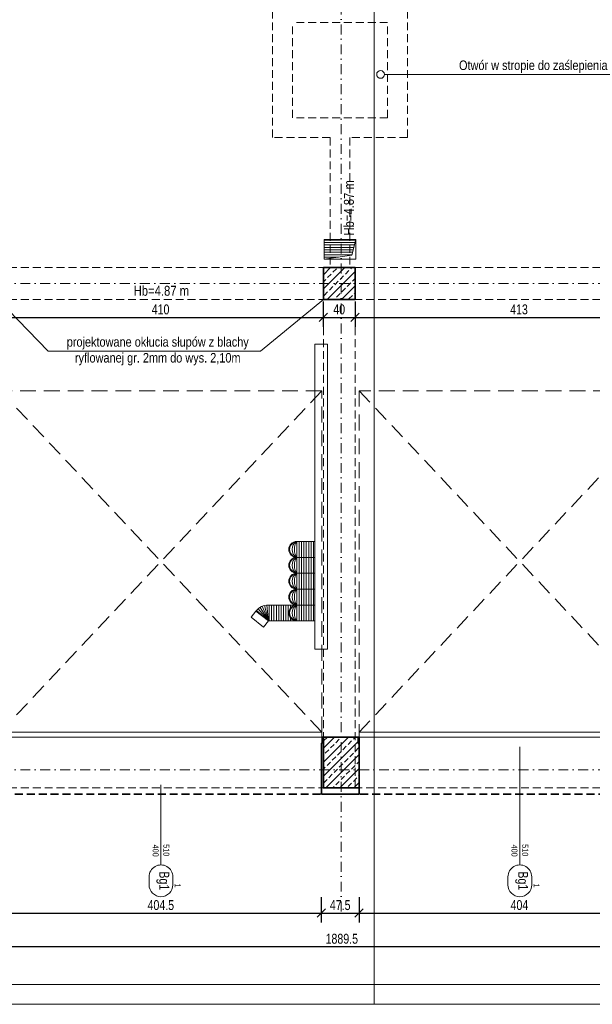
# Model space of a CAD drawing. Header units: millimetres. Extents: x 4946 to 18537, y -10559 to 785.
# Tile 4 of 74: x 6600 to 7321, y -2185 to -945. Entities that reach past the tile are written whole.
import ezdxf
from ezdxf.enums import TextEntityAlignment as Align

# ---------------------------------------------------------------- set-up
doc = ezdxf.new("R2010")
doc.units = ezdxf.units.MM
for name, pattern in [('DASHDOT', [1, 0.5, -0.25, 0, -0.25]), ('DASHED', [0.75, 0.5, -0.25]), ('DASHEDX2', [1.5, 1, -0.5])]:
    doc.linetypes.add(name, pattern=pattern)
doc.layers.add('BA_pom', color=6, linetype='Continuous', lineweight=18, plot=False)
doc.layers.add('PG_POMOCNICZNE', color=6, linetype='Continuous', lineweight=18, plot=False)
for name, color, linetype, lineweight in [('BA_sym', 7, 'Continuous', 18), ('BA_txc', 1, 'Continuous', 18), ('BA_txs', 2, 'Continuous', 18), ('M_Ramki do druku', 7, 'Continuous', 18), ('M_Ramki rysunków', 2, 'Continuous', 18), ('mm_went_opis', 7, 'Continuous', 15), ('PG_BRAMY', 1, 'DASHEDX2', 18), ('PG_KONSTRUKCJA', 5, 'Continuous', 35), ('PG_OSIE', 1, 'DASHDOT', 18), ('PG_PODCIĄGI', 1, 'DASHED', 18), ('PG_SZRAF', 1, 'Continuous', 18), ('PG_WENTYLACJA', 1, 'Continuous', 18), ('PG_WYMIARY', 1, 'Continuous', 18), ('PG_ŚCIANY_SŁUPY', 4, 'Continuous', 35), ('Wyposażenie', 134, 'Continuous', 18)]:
    doc.layers.add(name, color=color, linetype=linetype, lineweight=lineweight)
doc.styles.add('BIKTS', font='bikromsw.shx', dxfattribs={"width": 0.85})
doc.styles.add('BIKWYM', font='BIKROMSW.SHX', dxfattribs={"width": 0.8})
doc.styles.get("Standard").update_dxf_attribs({"font": 'arial.ttf'})
doc.dimstyles.new('BA_KR_50', dxfattribs={"dimscale": 0.5, "dimtxt": 25, "dimasz": 1.666667, "dimexe": 24, "dimexo": 0, "dimgap": 0, "dimtad": 0, "dimdec": 1, "dimrnd": 0.5, "dimzin": 9, "dimdsep": 46, "dimtxsty": 'BIKWYM', "dimblk": 'WYM-KR', "dimcen": 0, "dimdle": 20, "dimclrd": 256, "dimclre": 256, "dimclrt": 7, "dimadec": 0, "dimazin": 0, "dimtfac": 0.033333, "dimtdec": 1, "dimtmove": 0, "dimatfit": 3, "dimldrblk": 'WYM-KR', "dimfxl": 40, "dimfxlon": 1, "dimtvp": 0.8, "dimtolj": 1, "dimarcsym": 0})

# ---------------------------------------------------------------- blocks, each defined once
blk = doc.blocks.new('A$C243F7E6F')
at = {"layer": 'PG_SZRAF'}
h = blk.add_hatch(dxfattribs=at)
h.set_pattern_fill('ANSI33', color=256, scale=2)
h.set_pattern_definition([(45, (-6891.598, -2675.306), (-8.980256, 8.980256), []), (45, (-6882.618, -2675.306), (-8.980256, 8.980256), [6.35, -3.175])])
h.paths.add_polyline_path([(0, 0), (40, 0), (40, -40), (0, -40)])
at = {"layer": 'PG_KONSTRUKCJA'}
blk.add_lwpolyline([(0, 0), (40, 0), (40, -40), (0, -40), (0, 0)], dxfattribs=at)
blk = doc.blocks.new('brama')
at = {"layer": 'PG_BRAMY', "linetype": 'Continuous'}
for p, q in [((4191.2, 391.2), (4596.2, 391.2)), ((4191.2, 391.2), (4191.2, 385.2)), ((4191.2, 385.2), (4596.2, 385.2)), ((4596.2, 391.2), (4596.2, 385.2))]:
    blk.add_line(p, q, dxfattribs=at)
at = {"layer": 'PG_BRAMY', "ltscale": 20}
for p, q in [((4191.2, -44.8), (4596.2, 385.2)), ((4191.2, 385.2), (4596.2, -44.8))]:
    blk.add_line(p, q, dxfattribs=at)
blk.add_lwpolyline([(4191.2, 385.2), (4596.2, 385.2), (4596.2, -44.8), (4191.2, -44.8)], close=True, dxfattribs=at)
blk = doc.blocks.new('symdrz')
blk.add_lwpolyline([(-10, -30, -1), (-10, 30), (10, 30, -1), (10, -30)], format="xyb", close=True)
at = {"style": 'BIKTS', "width": 0.8}
blk.add_attdef('SZERDRZ', text='', height=25, dxfattribs=at).set_placement((77.1, 8.8), align=Align.CENTER)
blk.add_attdef('SYMDRZ', text='', height=25, dxfattribs=at).set_placement((0, 0), align=Align.MIDDLE)
blk.add_attdef('WYSDRZ', text='', height=25, dxfattribs=at).set_placement((77.1, -9.5), align=Align.TOP_CENTER)
blk = doc.blocks.new('A$C558C0175')
at = {"layer": 'PG_SZRAF'}
h = blk.add_hatch(dxfattribs=at)
h.set_pattern_fill('ANSI33', color=256, scale=50)
h.set_pattern_definition([(45, (339.872, -19.246), (-8.83883, 8.83883), []), (45, (348.711, -19.246), (-8.83883, 8.83883), [6.25, -3.125])])
h.paths.add_polyline_path([(-45, 64), (0, 64), (0, 0), (-45, 0)])
at = {"layer": 'PG_KONSTRUKCJA'}
blk.add_lwpolyline([(-45, 64), (0, 64), (0, 0), (-45, 0)], close=True, dxfattribs=at)
blk = doc.blocks.new('WYM-KR')
at = {"linetype": 'ByBlock'}
blk.add_line((11.52, 0), (-11.52, 0), dxfattribs=at)
at = {"color": 7, "linetype": 'ByBlock'}
blk.add_line((6.24, 6.24), (-6.24, -6.24), dxfattribs=at)
blk = doc.blocks.new('*D285')
at = {"layer": 'Defpoints', "color": 0, "transparency": 16777216}
for p in [(6575, -1920.3), (6979.5, -1920.3), (6979.5, -2070)]:
    blk.add_point(p, dxfattribs=at)
at = {"layer": 'PG_WYMIARY', "lineweight": -2, "transparency": 16777216}
for p, q in [((6575, -2050), (6575, -2082)), ((6979.5, -2050), (6979.5, -2082)), ((6575.9, -2070), (6978.7, -2070))]:
    blk.add_line(p, q, dxfattribs=at)
at = {"layer": 'PG_WYMIARY', "lineweight": -2, "transparency": 16777216, "xscale": 0.8333333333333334, "yscale": 0.8333333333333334, "zscale": 0.8333333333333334, "rotation": 180}
blk.add_blockref('WYM-KR', (6575, -2070), dxfattribs=at)
at = {"layer": 'PG_WYMIARY', "lineweight": -2, "transparency": 16777216, "xscale": 0.8333333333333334, "yscale": 0.8333333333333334, "zscale": 0.8333333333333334}
blk.add_blockref('WYM-KR', (6979.5, -2070), dxfattribs=at)
at = {"layer": 'PG_WYMIARY', "color": 7, "transparency": 16777216, "insert": (6777.3, -2060), "char_height": 12.5, "attachment_point": 5, "style": 'BIKWYM'}
blk.add_mtext('\\A1;404.5', dxfattribs=at)
blk = doc.blocks.new('*D286')
at = {"layer": 'Defpoints', "color": 0, "transparency": 16777216}
for p in [(6979.5, -1920.3), (7027, -1920.3), (7027, -2070)]:
    blk.add_point(p, dxfattribs=at)
at = {"layer": 'PG_WYMIARY', "lineweight": -2, "transparency": 16777216}
for p, q in [((6979.5, -2050), (6979.5, -2082)), ((7027, -2050), (7027, -2082)), ((6980.4, -2070), (7026.2, -2070))]:
    blk.add_line(p, q, dxfattribs=at)
at = {"layer": 'PG_WYMIARY', "lineweight": -2, "transparency": 16777216, "xscale": 0.8333333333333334, "yscale": 0.8333333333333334, "zscale": 0.8333333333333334, "rotation": 180}
blk.add_blockref('WYM-KR', (6979.5, -2070), dxfattribs=at)
at = {"layer": 'PG_WYMIARY', "lineweight": -2, "transparency": 16777216, "xscale": 0.8333333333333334, "yscale": 0.8333333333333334, "zscale": 0.8333333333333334}
blk.add_blockref('WYM-KR', (7027, -2070), dxfattribs=at)
at = {"layer": 'PG_WYMIARY', "color": 7, "transparency": 16777216, "insert": (7003.3, -2060), "char_height": 12.5, "attachment_point": 5, "style": 'BIKWYM'}
blk.add_mtext('\\A1;47.5', dxfattribs=at)
blk = doc.blocks.new('*D287')
at = {"layer": 'Defpoints', "color": 0, "transparency": 16777216}
for p in [(7027, -1920.3), (7431, -1920.3), (7431, -2070)]:
    blk.add_point(p, dxfattribs=at)
at = {"layer": 'PG_WYMIARY', "lineweight": -2, "transparency": 16777216}
for p, q in [((7027, -2050), (7027, -2082)), ((7431, -2050), (7431, -2082)), ((7027.9, -2070), (7430.2, -2070))]:
    blk.add_line(p, q, dxfattribs=at)
at = {"layer": 'PG_WYMIARY', "lineweight": -2, "transparency": 16777216, "xscale": 0.8333333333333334, "yscale": 0.8333333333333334, "zscale": 0.8333333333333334, "rotation": 180}
blk.add_blockref('WYM-KR', (7027, -2070), dxfattribs=at)
at = {"layer": 'PG_WYMIARY', "lineweight": -2, "transparency": 16777216, "xscale": 0.8333333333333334, "yscale": 0.8333333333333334, "zscale": 0.8333333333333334}
blk.add_blockref('WYM-KR', (7431, -2070), dxfattribs=at)
at = {"layer": 'PG_WYMIARY', "color": 7, "transparency": 16777216, "insert": (7229, -2060), "char_height": 12.5, "attachment_point": 5, "style": 'BIKWYM'}
blk.add_mtext('\\A1;404', dxfattribs=at)
blk = doc.blocks.new('*D291')
at = {"layer": 'Defpoints', "color": 0, "transparency": 16777216}
for p in [(6060.6, -1920.3), (7950, -1920.3), (6060.6, -2112.4)]:
    blk.add_point(p, dxfattribs=at)
at = {"layer": 'PG_WYMIARY', "lineweight": -2, "transparency": 16777216}
for p, q in [((6060.6, -2092.4), (6060.6, -2124.4)), ((7950, -2092.4), (7950, -2124.4)), ((7949.2, -2112.4), (6061.5, -2112.4))]:
    blk.add_line(p, q, dxfattribs=at)
at = {"layer": 'PG_WYMIARY', "lineweight": -2, "transparency": 16777216, "xscale": 0.8333333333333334, "yscale": 0.8333333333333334, "zscale": 0.8333333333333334, "rotation": 180}
blk.add_blockref('WYM-KR', (6060.6, -2112.4), dxfattribs=at)
at = {"layer": 'PG_WYMIARY', "lineweight": -2, "transparency": 16777216, "xscale": 0.8333333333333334, "yscale": 0.8333333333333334, "zscale": 0.8333333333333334}
blk.add_blockref('WYM-KR', (7950, -2112.4), dxfattribs=at)
at = {"layer": 'PG_WYMIARY', "color": 7, "transparency": 16777216, "insert": (7005.3, -2102.4), "char_height": 12.5, "attachment_point": 5, "style": 'BIKWYM'}
blk.add_mtext('\\A1;1889.5', dxfattribs=at)
blk = doc.blocks.new('*D313')
at = {"layer": 'Defpoints', "color": 0, "transparency": 16777216}
for p in [(6572, -1297.3), (6982, -1297.3), (6982, -1320)]:
    blk.add_point(p, dxfattribs=at)
at = {"layer": 'PG_WYMIARY', "lineweight": -2, "transparency": 16777216}
for p, q in [((6572, -1300), (6572, -1332)), ((6982, -1300), (6982, -1332)), ((6572.9, -1320), (6981.2, -1320))]:
    blk.add_line(p, q, dxfattribs=at)
at = {"layer": 'PG_WYMIARY', "lineweight": -2, "transparency": 16777216, "xscale": 0.8333333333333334, "yscale": 0.8333333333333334, "zscale": 0.8333333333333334, "rotation": 180}
blk.add_blockref('WYM-KR', (6572, -1320), dxfattribs=at)
at = {"layer": 'PG_WYMIARY', "lineweight": -2, "transparency": 16777216, "xscale": 0.8333333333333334, "yscale": 0.8333333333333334, "zscale": 0.8333333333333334}
blk.add_blockref('WYM-KR', (6982, -1320), dxfattribs=at)
at = {"layer": 'PG_WYMIARY', "color": 7, "transparency": 16777216, "insert": (6777, -1310), "char_height": 12.5, "attachment_point": 5, "style": 'BIKWYM'}
blk.add_mtext('\\A1;410', dxfattribs=at)
blk = doc.blocks.new('*D314')
at = {"layer": 'Defpoints', "color": 0, "transparency": 16777216}
for p in [(6982, -1297.3), (7022, -1297.3), (7022, -1320)]:
    blk.add_point(p, dxfattribs=at)
at = {"layer": 'PG_WYMIARY', "lineweight": -2, "transparency": 16777216}
for p, q in [((6982, -1300), (6982, -1332)), ((7022, -1300), (7022, -1332)), ((6982.9, -1320), (7021.2, -1320))]:
    blk.add_line(p, q, dxfattribs=at)
at = {"layer": 'PG_WYMIARY', "lineweight": -2, "transparency": 16777216, "xscale": 0.8333333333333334, "yscale": 0.8333333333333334, "zscale": 0.8333333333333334, "rotation": 180}
blk.add_blockref('WYM-KR', (6982, -1320), dxfattribs=at)
at = {"layer": 'PG_WYMIARY', "lineweight": -2, "transparency": 16777216, "xscale": 0.8333333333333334, "yscale": 0.8333333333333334, "zscale": 0.8333333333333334}
blk.add_blockref('WYM-KR', (7022, -1320), dxfattribs=at)
at = {"layer": 'PG_WYMIARY', "color": 7, "transparency": 16777216, "insert": (7002, -1310), "char_height": 12.5, "attachment_point": 5, "style": 'BIKWYM'}
blk.add_mtext('\\A1;40', dxfattribs=at)
blk = doc.blocks.new('*D315')
at = {"layer": 'Defpoints', "color": 0, "transparency": 16777216}
for p in [(7022, -1297.3), (7435, -1297.3), (7435, -1320)]:
    blk.add_point(p, dxfattribs=at)
at = {"layer": 'PG_WYMIARY', "lineweight": -2, "transparency": 16777216}
for p, q in [((7022, -1300), (7022, -1332)), ((7435, -1300), (7435, -1332)), ((7022.9, -1320), (7434.2, -1320))]:
    blk.add_line(p, q, dxfattribs=at)
at = {"layer": 'PG_WYMIARY', "lineweight": -2, "transparency": 16777216, "xscale": 0.8333333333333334, "yscale": 0.8333333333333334, "zscale": 0.8333333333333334, "rotation": 180}
blk.add_blockref('WYM-KR', (7022, -1320), dxfattribs=at)
at = {"layer": 'PG_WYMIARY', "lineweight": -2, "transparency": 16777216, "xscale": 0.8333333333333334, "yscale": 0.8333333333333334, "zscale": 0.8333333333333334}
blk.add_blockref('WYM-KR', (7435, -1320), dxfattribs=at)
at = {"layer": 'PG_WYMIARY', "color": 7, "transparency": 16777216, "insert": (7228.5, -1310), "char_height": 12.5, "attachment_point": 5, "style": 'BIKWYM'}
blk.add_mtext('\\A1;413', dxfattribs=at)
blk = doc.blocks.new('*U352')
at = {"layer": 'M_Ramki rysunków'}
blk.add_lwpolyline([(30, 5), (30, 589), (835, 589), (835, 5)], close=True, dxfattribs=at)

msp = doc.modelspace()

# ---------------------------------------------------------------- hatches: boundary and pattern name
at = {"layer": 'PG_WENTYLACJA', "true_color": 0x000000}
h = msp.add_hatch(dxfattribs=at)
h.set_pattern_fill('ANSI31', color=18, scale=0.97, angle=135)
h.paths.add_polyline_path([(7023.05, -1221.81), (6983.05, -1221.81), (6983.05, -1246.81), (7018.05, -1241.81)])

# ---------------------------------------------------------------- linework, layer by layer
at = {"layer": 'BA_sym', "color": 18, "true_color": 0x000000}
for p, q in [((7229.55, -1988.14), (7229.55, -1860.71)), ((6777.55, -1908.31), (6777.55, -2006.81)), ((6777.55, -1908.31), (6777.55, -2009.34)), ((7229.55, -1908.31), (7229.55, -2006.81)), ((7229.55, -1908.31), (7229.55, -2009.34))]:
    msp.add_line(p, q, dxfattribs=at)
at = {"layer": 'Defpoints', "color": 6, "lineweight": 18}
for points in [[(4946.25, -699.84), (7046.25, -699.84), (7046.25, -2184.84), (4946.25, -2184.84)], [(7046.25, -699.84), (9146.25, -699.84), (9146.25, -2184.84), (7046.25, -2184.84)]]:
    msp.add_lwpolyline(points, close=True, dxfattribs=at)
at = {"layer": 'mm_went_opis'}
for p, q in [((7346.95, -1014.13), (7058.95, -1014.13)), ((6903.03, -1362.42), (6635.39, -1362.42))]:
    msp.add_line(p, q, dxfattribs=at)
for points in [[(6572.05, -1297.31), (6635.39, -1362.42)], [(6903.03, -1362.42), (6982.05, -1297.31)]]:
    msp.add_lwpolyline(points, dxfattribs=at)
msp.add_circle((7054.09, -1014.13), 4.86, dxfattribs=at)
at = {"layer": 'PG_OSIE', "color": 18, "ltscale": 25, "true_color": 0x000000}
for points in [[(7004.55, 780.75), (7004.55, -2070.06)], [(5847.38, -1277.31), (8127.62, -1277.31)], [(5847.38, -1889.81), (8127.62, -1889.81)]]:
    msp.add_lwpolyline(points, dxfattribs=at)
at = {"layer": 'PG_PODCIĄGI', "color": 18, "ltscale": 20, "true_color": 0x000000}
for p, q in [((6918.05, -1093.56), (6918.05, -923.56)), ((7088.05, -1093.56), (7088.05, -923.56)), ((7063.05, -948.56), (6943.05, -948.56)), ((6943.05, -1068.56), (6943.05, -948.56)), ((7063.05, -1068.56), (7063.05, -948.56)), ((7063.05, -1068.56), (6943.05, -1068.56)), ((6990.55, -1093.56), (6918.05, -1093.56)), ((6990.55, -1093.56), (6990.55, -1257.56)), ((7088.05, -1093.56), (7015.55, -1093.56)), ((7015.55, -1093.56), (7015.55, -1257.56))]:
    msp.add_line(p, q, dxfattribs=at)
for points in [[(6076.05, -1257.31), (7930.05, -1257.31)], [(6982.05, -1257.31), (6982.05, -1912.31)], [(7022.05, -1257.31), (7022.05, -1912.31)], [(6076.05, -1297.31), (7930.05, -1297.31)], [(6076.05, -1848.31), (7930.05, -1848.31)], [(6076.05, -1912.31), (7930.05, -1912.31)]]:
    msp.add_lwpolyline(points, dxfattribs=at)
at = {"layer": 'PG_POMOCNICZNE'}
msp.add_lwpolyline([(7894.55, -1848.31), (6084.55, -1848.31), (6084.55, -1297.31), (6121.05, -1297.31), (6121.05, -1257.31), (6084.55, -1257.31), (6084.55, -697.31), (6121.05, -697.31), (6121.05, -657.31), (6084.55, -657.31), (6084.55, -376.31), (6110.05, -376.31), (6110.05, -97.31), (6121.05, -97.31), (6121.05, -57.31), (6110.05, -57.31), (6110.05, 391.19)], dxfattribs=at)
at = {"layer": 'PG_WENTYLACJA', "color": 18, "true_color": 0x000000}
for p, q in [((7018.05, -1241.81), (7023.05, -1221.81)), ((6983.05, -1246.81), (7018.05, -1241.81))]:
    msp.add_line(p, q, dxfattribs=at)
msp.add_lwpolyline([(6983.05, -1246.81), (7023.05, -1246.81), (7023.05, -1221.81), (6983.05, -1221.81)], close=True, dxfattribs=at)
at = {"layer": 'PG_ŚCIANY_SŁUPY', "color": 18, "true_color": 0x000000}
msp.add_lwpolyline([(6979.55, -1920.31), (6979.55, -1856.31), (6980.55, -1856.31), (6980.55, -1848.31), (7026.05, -1848.31), (7026.05, -1856.31), (7027.05, -1856.31), (7027.05, -1920.31), (6979.55, -1920.31)], dxfattribs=at)
at = {"layer": 'PG_ŚCIANY_SŁUPY', "color": 18, "linetype": 'DASHED', "ltscale": 20, "true_color": 0x000000}
msp.add_lwpolyline([(7878.55, -1920.31), (6125.55, -1920.31)], dxfattribs=at)
at = {"layer": 'Wyposażenie', "color": 18, "lineweight": 15, "true_color": 0x000000}
for p, q in [((6971.46, -1353.6), (6987.46, -1353.6)), ((6971.46, -1737.56), (6971.46, -1353.6)), ((6987.46, -1737.56), (6987.46, -1353.6)), ((6948.57, -1602.11), (6971.46, -1602.11)), ((6948.57, -1602.11), (6948.57, -1702.11)), ((6951.57, -1602.11), (6951.57, -1702.11)), ((6954.57, -1602.11), (6954.57, -1702.11)), ((6957.57, -1602.11), (6957.57, -1702.11)), ((6960.57, -1602.11), (6960.57, -1702.11)), ((6963.57, -1602.11), (6963.57, -1702.11)), ((6966.57, -1602.11), (6966.57, -1702.11)), ((6969.57, -1602.11), (6969.57, -1702.11)), ((6948.57, -1622.11), (6971.46, -1622.11)), ((6948.57, -1642.11), (6971.46, -1642.11)), ((6948.57, -1662.11), (6971.46, -1662.11)), ((6902.41, -1685.06), (6912.87, -1702.11)), ((6905.08, -1683.69), (6912.87, -1702.11)), ((6907.92, -1682.73), (6912.87, -1702.11)), ((6910.87, -1682.21), (6912.87, -1702.11)), ((6948.57, -1682.11), (6912.87, -1682.11)), ((6913.87, -1682.11), (6913.87, -1702.11)), ((6916.87, -1682.11), (6916.87, -1702.11)), ((6919.87, -1682.11), (6919.87, -1702.11)), ((6922.87, -1682.11), (6922.87, -1702.11)), ((6925.87, -1682.11), (6925.87, -1702.11)), ((6928.87, -1682.11), (6928.87, -1702.11)), ((6931.87, -1682.11), (6931.87, -1702.11)), ((6934.87, -1682.11), (6934.87, -1702.11)), ((6934.87, -1682.11), (6934.87, -1702.11)), ((6937.87, -1682.11), (6937.87, -1702.11)), ((6940.87, -1682.11), (6940.87, -1685.73)), ((6943.87, -1682.11), (6943.87, -1683.28)), ((6948.57, -1682.11), (6971.46, -1682.11)), ((6890.97, -1697.61), (6897.15, -1689.75)), ((6906.69, -1709.97), (6890.97, -1697.61)), ((6912.87, -1702.11), (6897.15, -1689.75)), ((6897.84, -1688.92), (6912.87, -1702.11)), ((6899.98, -1686.82), (6912.87, -1702.11)), ((6912.87, -1702.11), (6906.69, -1709.97)), ((6948.57, -1702.11), (6912.87, -1702.11)), ((6940.87, -1698.49), (6940.87, -1702.11)), ((6943.87, -1700.93), (6943.87, -1702.11)), ((6948.57, -1702.11), (6971.46, -1702.11)), ((6971.46, -1737.56), (6987.46, -1737.56))]:
    msp.add_line(p, q, dxfattribs=at)
for centre, radius, start, end in [((6948.57, -1612.11), 10, 90, 270), ((6949.63, -1612.11), 10.06, 96.02558, 263.97442), ((6953.91, -1612.11), 11.33, 118.07249, 241.92751), ((6963.74, -1612.11), 18.17, 146.60151, 213.39849), ((6948.57, -1632.11), 10, 90, 270), ((6949.63, -1632.11), 10.06, 96.02558, 263.97442), ((6953.91, -1632.11), 11.33, 118.07249, 241.92751), ((6963.74, -1632.11), 18.17, 146.60151, 213.39849), ((6948.57, -1652.11), 10, 90, 270), ((6949.63, -1652.11), 10.06, 96.02558, 263.97442), ((6953.91, -1652.11), 11.33, 118.07249, 241.92751), ((6963.74, -1652.11), 18.17, 146.60151, 213.39849), ((6948.57, -1672.11), 10, 90, 270), ((6949.63, -1672.11), 10.06, 96.02558, 263.97442), ((6953.91, -1672.11), 11.33, 118.07249, 241.92751), ((6963.74, -1672.11), 18.17, 146.60151, 213.39849), ((6912.87, -1702.11), 20, 90, 141.83888), ((6948.57, -1692.11), 10, 90, 270), ((6949.63, -1692.11), 10.06, 96.02558, 263.97442), ((6953.91, -1692.11), 11.33, 118.07249, 241.92751), ((6963.74, -1692.11), 18.17, 146.60151, 213.39849)]:
    msp.add_arc(centre, radius, start, end, dxfattribs=at)

# ---------------------------------------------------------------- block references
at = {"layer": 'BA_sym', "color": 18, "true_color": 0x000000}
ref = msp.add_blockref('symdrz', (6777.55, -2029.34), dxfattribs=dict(at, xscale=-0.5000000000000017, yscale=0.5000000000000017, zscale=0.5000000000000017, rotation=89.99999527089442))
ref.add_attrib('Symdrz', 'Bg1', dxfattribs={"height": 12.5, "rotation": 270, "style": 'BIKTS', "width": 0.8}).set_placement((6781.71, -2029.34), align=Align.MIDDLE_CENTER)
ref.add_attrib('Szerdrz', '400', dxfattribs={"layer": 'BA_txc', "color": 7, "height": 7.5, "rotation": 270, "style": 'BIKTS', "width": 0.8}).set_placement((6770.8, -1991.41), align=Align.MIDDLE_CENTER)
ref.add_attrib('Wysdrz', '510', dxfattribs={"layer": 'BA_txc', "color": 7, "height": 7.5, "rotation": 270, "style": 'BIKTS', "width": 0.8}).set_placement((6784.3, -1990.84), align=Align.MIDDLE_CENTER)
ref.add_attrib('Sztuk', '1', (6794.8, -2032.76), dxfattribs={"layer": 'BA_pom', "height": 7.5, "rotation": 270, "style": 'BIKTS', "width": 0.8})
ref = msp.add_blockref('symdrz', (7229.55, -2029.34), dxfattribs=dict(at, xscale=-0.5000000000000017, yscale=0.5000000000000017, zscale=0.5000000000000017, rotation=89.99999527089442))
ref.add_attrib('Symdrz', 'Bg1', dxfattribs={"height": 12.5, "rotation": 270, "style": 'BIKTS', "width": 0.8}).set_placement((7233.71, -2029.34), align=Align.MIDDLE_CENTER)
ref.add_attrib('Szerdrz', '400', dxfattribs={"layer": 'BA_txc', "color": 7, "height": 7.5, "rotation": 270, "style": 'BIKTS', "width": 0.8}).set_placement((7222.8, -1991.41), align=Align.MIDDLE_CENTER)
ref.add_attrib('Wysdrz', '510', dxfattribs={"layer": 'BA_txc', "color": 7, "height": 7.5, "rotation": 270, "style": 'BIKTS', "width": 0.8}).set_placement((7236.3, -1990.84), align=Align.MIDDLE_CENTER)
ref.add_attrib('Sztuk', '1', (7246.8, -2032.76), dxfattribs={"layer": 'BA_pom', "height": 7.5, "rotation": 270, "style": 'BIKTS', "width": 0.8})
at = {"layer": 'M_Ramki do druku', "xscale": 5, "yscale": 5, "zscale": 5}
msp.add_blockref('*U352', (4946.25, -2184.84), dxfattribs=at)
at = {"layer": 'PG_KONSTRUKCJA', "color": 18, "true_color": 0x000000}
for name, p in [('A$C243F7E6F', (6982.05, -1257.31)), ('A$C558C0175', (7027.05, -1912.31))]:
    msp.add_blockref(name, p, dxfattribs=at)
at = {"layer": 'PG_KONSTRUKCJA', "color": 18, "true_color": 0x000000, "xscale": -1, "rotation": 180}
for p in [(2383.88, -1457.11), (2835.88, -1457.11)]:
    msp.add_blockref('brama', p, dxfattribs=at)

# ---------------------------------------------------------------- texts
at = {"layer": 'BA_txs', "color": 18, "true_color": 0x000000, "style": 'BIKTS', "width": 0.85}
msp.add_text('Hb=4.87 m', height=12.5, rotation=90, dxfattribs=at).set_placement((7020.47, -1217.06))
msp.add_text('Hb=4.87 m', height=12.5, dxfattribs=at).set_placement((6743.06, -1292.73))
at = {"layer": 'mm_went_opis', "char_height": 12, "width": 240.0682, "attachment_point": 2}
for s, insert in [('{\\fArial Narrow|b0|i0|c238|p34;Otwór w stropie do zaślepienia }', (7246.54, -996.53)), ('{\\fArial Narrow|b0|i0|c238|p34;projektowane okłucia słupów z blachy ryflowanej gr. 2mm do wys. 2,10m}', (6773.47, -1344.82))]:
    msp.add_mtext(s, dxfattribs=dict(at, insert=insert))

# ---------------------------------------------------------------- dimensions: what is measured, and where the dimension line sits
at = {"layer": 'PG_WYMIARY'}
for base, p1, p2, picture, middle in [((6982.05, -1319.96), (6572.05, -1297.31), (6982.05, -1297.31), '*D313', (6777.05, -1309.96)), ((7022.05, -1319.96), (6982.05, -1297.31), (7022.05, -1297.31), '*D314', (7002.05, -1309.96)), ((7435.05, -1319.96), (7022.05, -1297.31), (7435.05, -1297.31), '*D315', (7228.55, -1309.96))]:
    dim = msp.add_linear_dim(base=base, p1=p1, p2=p2, dimstyle='BA_KR_50', override={"dimdec": 0, "dimrnd": 0, "dimtmove": 1}, dxfattribs=at)
    dim.commit()
    dim.dimension.update_dxf_attribs({"geometry": picture, "text_midpoint": middle})
at = {"layer": 'PG_WYMIARY', "color": 18, "true_color": 0x000000}
for base, p1, p2, picture, middle in [((6060.64, -2112.4), (7950.05, -1920.31), (6060.64, -1920.31), '*D291', (7005.34, -2102.4)), ((6979.55, -2069.98), (6575.05, -1920.31), (6979.55, -1920.31), '*D285', (6777.3, -2059.98)), ((7027.05, -2069.98), (6979.55, -1920.31), (7027.05, -1920.31), '*D286', (7003.3, -2059.98)), ((7431.05, -2069.98), (7027.05, -1920.31), (7431.05, -1920.31), '*D287', (7229.05, -2059.98))]:
    dim = msp.add_linear_dim(base=base, p1=p1, p2=p2, dimstyle='BA_KR_50', override={"dimtmove": 1}, dxfattribs=at)
    dim.commit()
    dim.dimension.update_dxf_attribs({"geometry": picture, "text_midpoint": middle})

doc.saveas('drawing.dxf')
